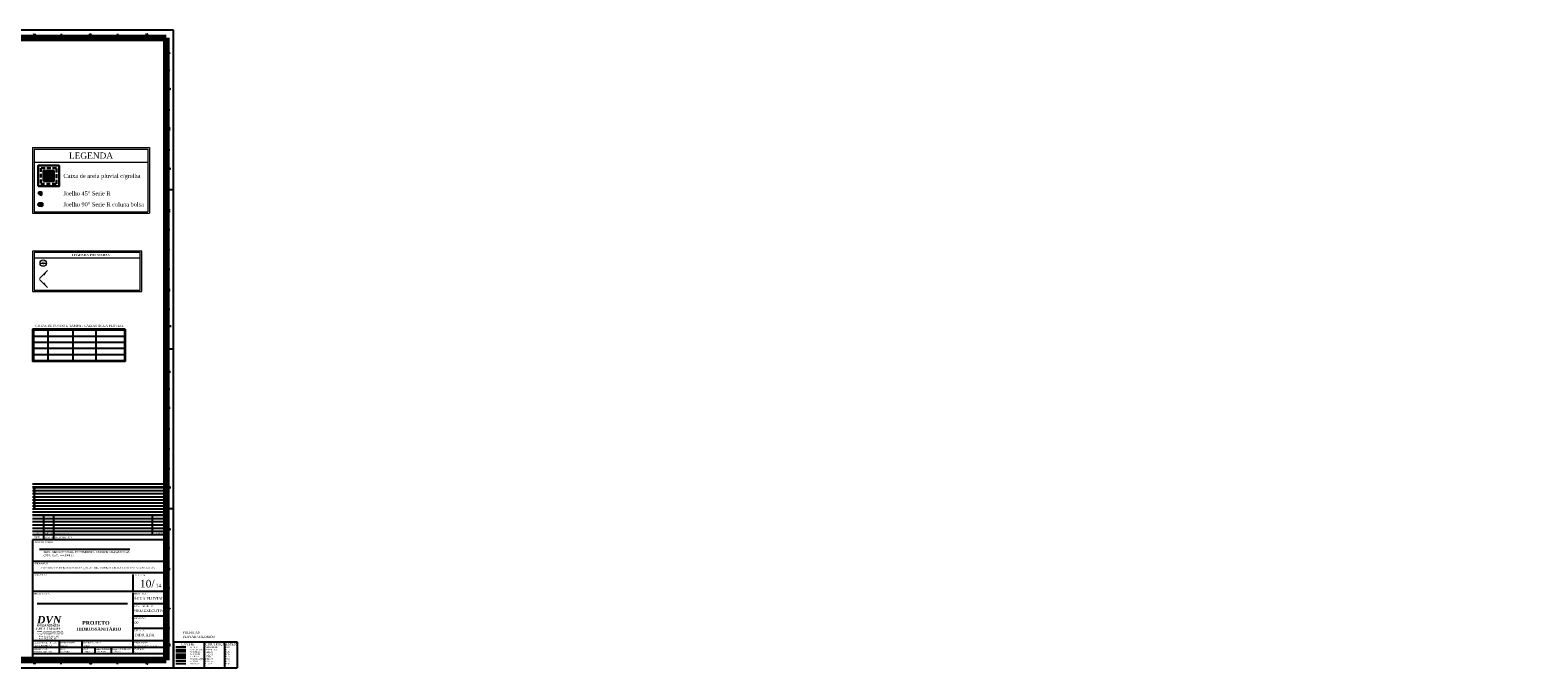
# Model space of a CAD drawing. Header units: millimetres. Extents: x 335 to 739275, y -1 to 84.
# Tile 71 of 71: x 435 to 634, y -1 to 84. Entities that reach past the tile are written whole.
import ezdxf

# ---------------------------------------------------------------- set-up
doc = ezdxf.new("R2010")
doc.units = ezdxf.units.MM
doc.header["$MEASUREMENT"] = 0
doc.linetypes.add('Dashed', pattern=[0.75, 0.5, -0.25])
for name, color, linetype in [('2', 7, 'Continuous'), ('224', 1, 'Continuous'), ('229', 3, 'Continuous'), ('250', 4, 'Continuous'), ('255', 7, 'Continuous'), ('5', 5, 'Continuous'), ('8', 3, 'Continuous'), ('Margem', 4, 'Continuous'), ('Selo', 2, 'Continuous'), ('TEXTO', 7, 'Continuous'), ('TEXTO CARIMBO', 7, 'Continuous')]:
    doc.layers.add(name, color=color, linetype=linetype)
for name, color, linetype, lineweight in [('AP-Colunas', 7, 'Continuous', 20), ('AP-Indicação coluna', 5, 'Continuous', 20), ('AP-Textos coluna', 7, 'Continuous', 20), ('DI-Níveis', 7, 'Continuous', 20), ('DI-Textos', 7, 'Continuous', 20), ('DI-Títulos', 3, 'Continuous', 30), ('Nível 1', 7, 'Continuous', 5), ('Simbolos', 4, 'Continuous', 30), ('SIMBOLOS INT', 8, 'Continuous', 5), ('Simbolos_int', 4, 'Continuous', 30), ('Textos', 7, 'Continuous', 5)]:
    doc.layers.add(name, color=color, linetype=linetype, lineweight=lineweight)
doc.styles.add('Arial', font='arial.ttf')
doc.styles.add('ROMANS', font='ROMANS')
doc.styles.add('TimesNewRoman', font='times.ttf')
doc.styles.add('TimesNewRomanN', font='timesbd.ttf')
doc.styles.add('TimesNewRomanNI', font='timesbi.ttf')

msp = doc.modelspace()

# ---------------------------------------------------------------- hatches: boundary and pattern name
at = {"layer": 'AP-Colunas', "linetype": 'Continuous'}
for points in [[(436.95, 51.35), (437.09, 51.21), (437.48, 51.88), (436.95, 51.35)], [(436.95, 50.17), (437.09, 50.31), (437.48, 49.64), (436.95, 50.17)]]:
    msp.add_hatch(color=256, dxfattribs=at).paths.add_polyline_path(points)

# ---------------------------------------------------------------- linework, layer by layer
at = {"color": 4}
for p, q in [((447.73, 44.14), (435.53, 44.14)), ((435.53, 44.14), (435.53, 39.87)), ((435.63, 44.04), (435.63, 39.97)), ((447.63, 44.04), (435.63, 44.04)), ((447.63, 44.04), (447.63, 39.97)), ((447.73, 44.14), (447.73, 39.87)), ((447.73, 39.87), (435.53, 39.87)), ((447.63, 39.97), (435.63, 39.97)), ((447.63, 39.97), (435.63, 39.97)), ((455.72, 1.27), (454.4, 1.27))]:
    msp.add_line(p, q, dxfattribs=at)
at = {"color": 7}
for p, q in [((437.54, 44.04), (437.54, 39.97)), ((440.83, 44.04), (440.83, 39.97)), ((443.85, 44.04), (443.85, 39.97)), ((447.63, 43.18), (435.63, 43.18)), ((447.63, 42.4), (435.63, 42.4)), ((447.63, 41.61), (435.63, 41.61)), ((447.63, 40.75), (435.63, 40.75)), ((447.63, 39.97), (435.63, 39.97))]:
    msp.add_line(p, q, dxfattribs=at)
at = {"linetype": 'Continuous'}
for p, q in [((435.53, 22.87), (452.82, 22.87)), ((435.53, 22.47), (452.82, 22.47)), ((435.53, 22.06), (452.82, 22.06)), ((435.53, 21.66), (452.82, 21.66)), ((435.53, 21.26), (452.82, 21.26)), ((435.53, 20.86), (452.82, 20.86)), ((435.53, 20.46), (452.82, 20.46)), ((435.53, 20.06), (452.82, 20.06)), ((435.53, 19.65), (452.82, 19.65))]:
    msp.add_line(p, q, dxfattribs=at)
at = {"color": 6}
for p, q in [((453.13, 16.35), (435.53, 16.35)), ((435.53, 16.35), (435.53, 0.49)), ((453.13, 13.53), (435.53, 13.53)), ((453.13, 12.03), (435.53, 12.03)), ((448.76, 11.82), (448.76, 9.71)), ((453.13, 9.54), (435.53, 9.54)), ((448.76, 9.36), (448.76, 3.18)), ((453.13, 7.91), (448.83, 7.91)), ((453.13, 6.29), (448.83, 6.29)), ((453.13, 4.66), (448.83, 4.66)), ((453.13, 3.04), (435.53, 3.04)), ((453.13, 2.19), (435.53, 2.19)), ((439.05, 2.95), (439.05, 2.27)), ((439.05, 2.11), (439.05, 1.43)), ((442.04, 2.95), (442.04, 2.27)), ((442.04, 2.11), (442.04, 1.43)), ((443.75, 2.11), (443.75, 1.43)), ((445.91, 2.11), (445.91, 1.43)), ((448.76, 2.95), (448.76, 2.27)), ((448.76, 2.11), (448.76, 1.43)), ((453.13, 1.34), (435.53, 1.34)), ((455.72, 0.71), (454.4, 0.71))]:
    msp.add_line(p, q, dxfattribs=at)
at = {"color": 1}
msp.add_line((455.72, 2.21), (454.4, 2.21), dxfattribs=at)
at = {"color": 2}
msp.add_line((455.72, 1.88), (454.4, 1.88), dxfattribs=at)
at = {"color": 3}
msp.add_line((455.72, 1.59), (454.4, 1.59), dxfattribs=at)
at = {"color": 5}
msp.add_line((455.72, 0.98), (454.4, 0.98), dxfattribs=at)
msp.add_line((455.72, 0.37), (454.4, 0.37))
at = {"color": 8}
msp.add_line((455.72, 0.01), (454.4, 0.01), dxfattribs=at)
for centre in [(435.75, 23.08), (435.75, 23.08), (435.75, 22.68), (435.75, 22.68), (435.75, 22.28), (435.75, 22.28), (435.75, 21.87), (435.75, 21.87), (435.75, 21.47), (435.75, 21.47), (435.75, 21.07), (435.75, 21.07), (435.75, 20.67)]:
    msp.add_circle(centre, 0.0396)
at = {"layer": '2'}
msp.add_line((435.53, 23.27), (452.82, 23.27), dxfattribs=at)
at = {"layer": '224'}
for p, q in [((453.13, 17.03), (435.53, 17.03)), ((436.99, 16.95), (436.99, 16.44)), ((438.27, 16.95), (438.27, 16.44))]:
    msp.add_line(p, q, dxfattribs=at)
at = {"layer": '255'}
msp.add_line((435.53, 23.74), (452.82, 23.74), dxfattribs=at)
at = {"layer": '5', "color": 1}
for p, q in [((453.13, 19.58), (435.53, 19.58)), ((453.13, 19.16), (435.53, 19.16)), ((453.13, 18.73), (435.53, 18.73)), ((453.13, 18.31), (435.53, 18.31)), ((436.99, 19.58), (436.99, 17.03)), ((438.27, 19.58), (438.27, 17.03)), ((451.3, 19.58), (451.3, 17.03)), ((453.13, 17.88), (435.53, 17.88)), ((453.13, 17.46), (435.53, 17.46))]:
    msp.add_line(p, q, dxfattribs=at)
at = {"layer": '8'}
msp.add_line((435.53, 23.35), (452.82, 23.35), dxfattribs=at)
at = {"layer": 'AP-Colunas', "linetype": 'Continuous'}
for p, q in [((436.42, 50.82), (437.48, 51.88)), ((436.42, 50.7), (437.48, 49.64))]:
    msp.add_line(p, q, dxfattribs=at)
at = {"layer": 'AP-Indicação coluna', "color": 5}
msp.add_line((436.51, 52.86), (437.35, 52.86), dxfattribs=at)
msp.add_circle((436.93, 52.86), 0.42, dxfattribs=at)
at = {"layer": 'DI-Níveis', "linetype": 'Continuous'}
for p, q in [((435.53, 68.1), (435.53, 59.44)), ((435.53, 68.1), (450.93, 68.1)), ((435.73, 67.9), (450.73, 67.9)), ((435.73, 67.9), (435.73, 59.64)), ((450.73, 67.9), (450.73, 59.64)), ((450.93, 68.1), (450.93, 59.44)), ((435.73, 66.18), (450.73, 66.18)), ((435.73, 59.64), (450.73, 59.64)), ((435.53, 59.44), (450.93, 59.44))]:
    msp.add_line(p, q, dxfattribs=at)
at = {"layer": 'Margem', "color": 1}
for p, q in [((454.13, 83.59), (335.33, 83.59)), ((454.13, -0.51), (454.13, 83.59)), ((439.28, 83.09), (439.28, 82.59)), ((446.71, 83.09), (446.71, 82.59)), ((453.13, 78.33), (453.63, 78.33)), ((453.13, 73.07), (453.63, 73.07)), ((453.13, 67.82), (453.63, 67.82)), ((453.13, 62.56), (454.13, 62.56)), ((453.13, 57.31), (453.63, 57.31)), ((453.13, 52.05), (453.63, 52.05)), ((453.13, 46.79), (453.63, 46.79)), ((453.13, 41.54), (454.13, 41.54)), ((453.13, 36.28), (453.63, 36.28)), ((453.13, 31.02), (453.63, 31.02)), ((453.13, 25.77), (453.63, 25.77)), ((453.13, 20.51), (454.13, 20.51)), ((453.13, 15.26), (453.63, 15.26)), ((453.13, 10), (453.63, 10)), ((453.13, 4.74), (453.63, 4.74)), ((439.28, -0.01), (439.28, 0.49)), ((446.71, -0.01), (446.71, 0.49)), ((335.33, -0.51), (454.13, -0.51))]:
    msp.add_line(p, q, dxfattribs=at)
at = {"layer": 'Margem', "lineweight": 100}
for p, q in [((337.83, 82.59), (453.13, 82.59)), ((453.13, 82.59), (453.13, 0.49)), ((453.13, 0.49), (337.83, 0.49))]:
    msp.add_line(p, q, dxfattribs=at)
at = {"layer": 'Nível 1', "color": 7, "linetype": 'Continuous'}
for p, q in [((435.53, 54.46), (435.53, 49.11)), ((449.93, 54.46), (435.53, 54.46)), ((449.73, 54.26), (435.73, 54.26)), ((435.73, 54.26), (435.73, 49.31)), ((449.73, 49.31), (449.73, 54.26)), ((449.93, 49.11), (449.93, 54.46)), ((449.73, 53.5), (435.73, 53.5)), ((435.53, 49.11), (449.93, 49.11)), ((435.73, 49.31), (449.73, 49.31))]:
    msp.add_line(p, q, dxfattribs=at)
at = {"layer": 'Selo', "color": 7}
for p, q in [((448.36, 15.09), (436.45, 15.09)), ((448.03, 7.93), (436.12, 7.93))]:
    msp.add_line(p, q, dxfattribs=at)
at = {"layer": 'Simbolos'}
for p, q in [((436.33, 62.16), (436.28, 62.11)), ((436.46, 62.21), (436.54, 62.21)), ((436.53, 61.86), (436.52, 61.86)), ((436.53, 61.86), (436.54, 61.86)), ((436.54, 62.21), (436.55, 62.23)), ((436.54, 61.86), (436.55, 61.85)), ((436.55, 62.23), (436.64, 62.23)), ((436.55, 61.85), (436.64, 61.85)), ((436.64, 62.23), (436.65, 62.24)), ((436.64, 61.85), (436.65, 61.84)), ((436.65, 62.24), (436.69, 62.24)), ((436.65, 61.84), (436.69, 61.84)), ((436.69, 62.23), (436.69, 62.24)), ((436.69, 62.22), (436.72, 62.22)), ((436.69, 61.85), (436.72, 61.85)), ((436.69, 61.85), (436.69, 61.84)), ((436.72, 61.85), (436.72, 62.22)), ((436.45, 60.76), (436.64, 60.76)), ((436.45, 60.41), (436.64, 60.41)), ((436.64, 60.76), (436.65, 60.78)), ((436.64, 60.41), (436.65, 60.4)), ((436.65, 60.78), (436.76, 60.78)), ((436.65, 60.4), (436.76, 60.4)), ((436.77, 60.79), (436.81, 60.79)), ((436.77, 60.78), (436.77, 60.79)), ((436.77, 60.4), (436.77, 60.39)), ((436.77, 60.39), (436.81, 60.39)), ((436.81, 60.78), (436.81, 60.79)), ((436.81, 60.4), (436.81, 60.39)), ((436.82, 60.78), (436.83, 60.78)), ((436.82, 60.4), (436.83, 60.4)), ((436.83, 60.78), (436.83, 60.4))]:
    msp.add_line(p, q, dxfattribs=at)
at = {"layer": 'Simbolos', "linetype": 'Continuous'}
msp.add_lwpolyline([(436.28, 62.99), (439.02, 62.99), (439.02, 65.73), (436.28, 65.73), (436.28, 62.99)], close=True, dxfattribs=at)
at = {"layer": 'Simbolos'}
msp.add_circle((436.45, 60.59), 0.174, dxfattribs=at)
for centre, radius, start, end in [((436.46, 62.04), 0.174, 90, 135), ((436.65, 62.24), 0.00342, 90, 175), ((436.64, 62.23), 0.00342, 270, 355), ((436.64, 61.85), 0.00342, 5, 90), ((436.65, 61.84), 0.00342, 185, 270), ((436.69, 62.24), 0.00342, 5, 90), ((436.69, 62.23), 0.00342, 185, 270), ((436.69, 61.85), 0.00342, 90, 175), ((436.69, 61.84), 0.00342, 270, 355), ((436.76, 60.78), 0.00342, 270, 355), ((436.76, 60.4), 0.00342, 5, 90), ((436.77, 60.79), 0.00342, 90, 175), ((436.77, 60.39), 0.00342, 185, 270), ((436.81, 60.79), 0.00342, 15, 90), ((436.82, 60.78), 0.00342, 195, 270), ((436.82, 60.4), 0.00342, 90, 165), ((436.81, 60.39), 0.00342, 270, 345)]:
    msp.add_arc(centre, radius, start, end, dxfattribs=at)
at = {"layer": 'SIMBOLOS INT'}
for p, q in [((436.64, 60.76), (436.64, 60.41)), ((436.65, 60.78), (436.65, 60.4)), ((436.76, 60.78), (436.76, 60.4)), ((436.81, 60.78), (436.81, 60.4))]:
    msp.add_line(p, q, dxfattribs=at)
at = {"layer": 'Simbolos_int', "linetype": 'Continuous'}
for p, q in [((437.21, 63.67), (437.21, 65.04)), ((437.5, 63.67), (437.5, 65.04)), ((437.78, 63.67), (437.78, 65.04)), ((438.07, 63.67), (438.07, 65.04))]:
    msp.add_line(p, q, dxfattribs=at)
at = {"layer": 'Simbolos_int'}
for p, q in [((436.52, 61.86), (436.28, 62.11)), ((436.54, 62.21), (436.54, 61.86)), ((436.55, 62.23), (436.55, 61.85)), ((436.64, 62.23), (436.64, 61.85)), ((436.69, 62.22), (436.69, 61.85))]:
    msp.add_line(p, q, dxfattribs=at)
at = {"layer": 'Simbolos_int', "linetype": 'Dashed'}
msp.add_lwpolyline([(436.62, 63.33), (438.67, 63.33), (438.67, 65.39), (436.62, 65.39), (436.62, 63.33)], close=True, dxfattribs=at)
at = {"layer": 'Simbolos_int', "linetype": 'Continuous'}
msp.add_lwpolyline([(436.96, 63.67), (438.33, 63.67), (438.33, 65.04), (436.96, 65.04), (436.96, 63.67)], close=True, dxfattribs=at)
at = {"layer": 'TEXTO', "color": 7}
for p, q in [((454.13, 2.92), (462.49, 2.92)), ((454.13, 2.92), (454.13, -0.51)), ((458.14, 2.92), (458.14, -0.51)), ((460.84, 2.92), (460.84, -0.51)), ((462.49, 2.92), (462.49, -0.51)), ((454.13, -0.51), (462.49, -0.51))]:
    msp.add_line(p, q, dxfattribs=at)

# ---------------------------------------------------------------- texts
at = {"layer": '224', "color": 7, "attachment_point": 7, "line_spacing_factor": 0.9, "style": 'TimesNewRoman'}
for s, insert, char_height, width in [('PROPRIETÁRIO', (435.7, 15.95), 0.2321, 2543.6856), ('REV.', (435.74, 16.55), 0.255, 861.5016), ('DATA', (437.12, 16.55), 0.255, 983.8024), ('DESCRICAO', (438.45, 16.55), 0.255, 2192.4226), ('SESC - SERVIÇO SOCIAL DO COMÉRCIO - UNIDADE CALDAS NOVAS', (436.98, 14.58), 0.2321, 1795.7644), ('{\\fTimes New Roman|b0|i0|c186|p18;CNPJ.: 03.671.444/0008-1}3', (436.98, 14.2), 0.2321, 1194.3485), ('ASSUNTO', (435.72, 11.64), 0.232, 1627.3676), ('ENDEREÇO', (435.7, 13.06), 0.232, 1908.1747), ('AVENIDA MINISTRO ELIAS BUFÁIÇAL, N%%d 600, BAIRRO TURISTA I, CALDAS NOVAS, GOIÁS.', (436.57, 12.49), 0.2321, 2986.0087), ('PROJETISTA', (435.72, 9.14), 0.232, 2077.3159), ('PROJETO', (448.9, 9.14), 0.232, 1589.5982), ('FASE PROJETO', (448.9, 7.5), 0.2321, 2563.3914), ('REVISÃO', (448.9, 5.92), 0.232, 1497.638), ('ESCALA', (448.9, 4.3), 0.232, 1330.139)]:
    msp.add_mtext(s, dxfattribs=dict(at, insert=insert, char_height=char_height, width=width))
at = {"layer": '229', "color": 7, "attachment_point": 7, "line_spacing_factor": 0.9, "style": 'TimesNewRoman'}
for s, insert, char_height, width in [('ÁGUA PLUVIAL', (448.86, 8.46), 0.35, 3260.3263), ('PROJ.EXECUTIVO', (448.8, 6.85), 0.348, 4262.036), ('INDICADA', (448.96, 3.66), 0.348, 2337.3225)]:
    msp.add_mtext(s, dxfattribs=dict(at, insert=insert, char_height=char_height, width=width))
at = {"layer": '250', "color": 7, "insert": (448.95, 5.27), "char_height": 0.348, "width": 543.7852, "attachment_point": 7, "line_spacing_factor": 0.9, "style": 'TimesNewRoman'}
msp.add_mtext('00', dxfattribs=at)
at = {"layer": '5', "color": 7, "attachment_point": 7, "line_spacing_factor": 0.9, "style": 'TimesNewRoman'}
for s, insert, char_height, width in [('00', (436.11, 17.17), 0.152, 231.7773), ('13/06/2016', (437.06, 17.17), 0.152, 2085.9958), ('EMISSÃO INICIAL', (438.43, 17.13), 0.1516, 1738.3298), ('THIAGO', (451.79, 17.15), 0.152, 671.9509), ('PROJETO CAD', (435.74, 1.85), 0.1702, 1710.1787), ('RESPONSAVEL PROJETO', (435.76, 2.73), 0.1702, 2994.5722), ('DVN ENGENHARIA', (435.76, 2.32), 0.1702, 2165.288), ('BLOCO', (439.13, 1.86), 0.17, 841.0138), ('COORDENADOR', (439.18, 2.71), 0.1702, 1922.4849), ('THIAGO', (439.18, 2.3), 0.17, 775.3279), ('DATA', (442.12, 1.86), 0.17, 641.6103), ('SUPERVISÃO GERAL', (442.18, 2.71), 0.1702, 2446.7989), ('DIOGO', (442.17, 2.32), 0.17, 775.3279), ('ÁREA TERRENO', (443.83, 1.86), 0.17, 641.6103), ('ÁREA CONSTRUÍDA', (445.99, 1.86), 0.17, 641.6103), ('GERENCIADOR', (448.84, 2.71), 0.1702, 1789.9402), ('DIM FOLHA', (448.85, 1.83), 0.17, 1309.0257), ('DVN ENGENHARIA LTDA', (448.87, 2.3), 0.1702, 2846.779), ('THIAGO - 8504-4180', (435.74, 1.52), 0.17, 2138.3099), ('COZINHA', (439.25, 1.52), 0.17, 2137.1369), ('13/06/2016', (442.24, 1.52), 0.17, 1203.4591), ('253.343,44m²', (443.95, 1.52), 0.17, 1203.4591), ('1.589,52m²', (446.11, 1.52), 0.17, 1203.4591), ('A0', (448.91, 1.51), 0.17, 294.4135)]:
    msp.add_mtext(s, dxfattribs=dict(at, insert=insert, char_height=char_height, width=width))
at = {"layer": 'AP-Textos coluna', "char_height": 0.188, "attachment_point": 8, "line_spacing_factor": 0.798, "style": 'TimesNewRomanN'}
for s, insert, width in [('AP', (436.93, 52.91), 123.1774), ('ø', (436.93, 52.65), 57.8355)]:
    msp.add_mtext(s, dxfattribs=dict(at, insert=insert, width=width))
at = {"layer": 'DI-Textos', "char_height": 0.544, "attachment_point": 7, "line_spacing_factor": 0.798, "style": 'TimesNewRoman'}
for s, insert, width in [('Caixa de areia pluvial c/grelha', (439.6, 63.91), 18.2561), ('Joelho 45%%d Serie R', (439.6, 61.77), 11.0542), ('Joelho 90%%d Serie R coluna bolsa', (439.6, 60.32), 18.9479)]:
    msp.add_mtext(s, dxfattribs=dict(at, insert=insert, width=width))
at = {"layer": 'DI-Títulos', "insert": (443.23, 66.63), "char_height": 0.816, "width": 10.6693, "attachment_point": 8, "line_spacing_factor": 0.798, "style": 'TimesNewRoman'}
msp.add_mtext('LEGENDA', dxfattribs=at)
at = {"layer": 'Margem', "color": 1, "char_height": 0.25, "attachment_point": 8, "line_spacing_factor": 0.798, "style": 'ROMANS'}
for s, insert, width in [('14', (435.75, 82.85), 1.4791), ('15', (443.11, 82.85), 1.4791), ('16', (450.56, 82.85), 1.4791), ('A', (453.55, 80.46), 0.8887), ('B', (453.61, 75.7), 0.8887), ('C', (453.6, 70.44), 0.9601), ('D', (453.59, 65.19), 0.9601), ('E', (453.58, 59.68), 0.8887), ('F', (453.55, 54.43), 0.8109), ('G', (453.56, 49.17), 1.0315), ('H', (453.62, 44.41), 0.9601), ('I', (453.62, 38.41), 0.3698), ('J', (453.56, 33.65), 0.6682), ('L', (453.55, 28.39), 0.7395), ('M', (453.6, 23.14), 1.1093), ('N', (453.6, 17.63), 0.9601), ('O', (453.56, 12.38), 1.0315), ('P', (453.57, 7.12), 0.8887), ('Q', (453.6, 2.36), 1.0315), ('14', (435.75, -0.03), 1.4791), ('15', (443.11, -0.03), 1.4791), ('16', (450.56, -0.03), 1.4791)]:
    msp.add_mtext(s, dxfattribs=dict(at, insert=insert, width=width))
at = {"layer": 'Selo', "color": 7, "insert": (448.9, 11.62), "char_height": 0.2, "width": 1417.7202, "attachment_point": 7, "line_spacing_factor": 0.798, "style": 'TimesNewRoman'}
msp.add_mtext('FOLHA No.', dxfattribs=at)
at = {"layer": 'Selo', "color": 5, "attachment_point": 8, "line_spacing_factor": 0.798, "style": 'TimesNewRoman'}
for s, insert, char_height, width in [('10/', (450.65, 10.08), 1, 2197.5836), ('14', (452.13, 10.1), 0.5, 1649.3601)]:
    msp.add_mtext(s, dxfattribs=dict(at, insert=insert, char_height=char_height, width=width))
at = {"layer": 'Simbolos', "insert": (437.14, 64.18), "char_height": 0.35, "width": 2.0575, "attachment_point": 7, "line_spacing_factor": 0.798, "style": 'Arial'}
msp.add_mtext('CAG', dxfattribs=at)
at = {"layer": 'TEXTO CARIMBO', "color": 7, "attachment_point": 7, "line_spacing_factor": 0.9, "style": 'TimesNewRoman'}
for s, insert, char_height, width in [('www.dvnengenharia.com.br', (436.13, 4.12), 0.2, 3191.2389), ('dvn@dvnengenharia.com.br', (436.13, 3.82), 0.2, 3195.3442), ('FOLHA A0', (455.33, 4), 0.3, 128.1604), ('fone: (62) 3251-9342', (436.36, 3.48), 0.2, 2407.1137), ('fone: (62) 3092-4517', (436.36, 3.19), 0.2, 2407.1137), ('LAYERs', (455.15, 2.46), 0.3, 99.2755), ('PLOTAR COLORIDO', (455.33, 3.43), 0.3, 248.1237), ('01 RED', (456.29, 2.1), 0.2, 58.5293), ('02 YELLOW', (456.29, 1.78), 0.2, 98.1923), ('VERMELHO', (458.31, 2.12), 0.2, 99.8595), ('AMARELO', (458.31, 1.78), 0.2, 88.8908), ('COR TRAÇO', (458.31, 2.37), 0.3, 151.9709), ('0.25', (460.98, 2.1), 0.2, 31.59), ('0.15', (460.98, 1.78), 0.2, 31.59), ('ESPESS.', (460.98, 2.46), 0.3, 98.4948), ('03 GREEN ', (456.29, 1.5), 0.2, 86.9603), ('04 CYAN   ', (456.29, 1.2), 0.2, 86.9603), ('05 BLUE  ', (456.29, 0.9), 0.2, 78.4485), ('06 MAGENTA', (456.29, 0.58), 0.2, 112.4078), ('07 WHITE  ', (456.29, 0.25), 0.2, 89.154), ('08 GRAY', (456.29, -0.07), 0.2, 73.5345), ('VERDE', (458.31, 1.46), 0.2, 59.9333), ('AZUL', (458.31, 0.85), 0.2, 47.9115), ('CIANO', (458.31, 1.15), 0.2, 56.9498), ('CINZA', (458.31, -0.07), 0.2, 54.9315), ('PRETO', (458.31, 0.58), 0.2, 56.9498), ('PRETO', (458.31, 0.25), 0.2, 56.9498), ('0.35', (460.98, 1.5), 0.2, 31.59), ('0.45', (460.98, 1.2), 0.2, 31.59), ('0.25', (460.98, 0.9), 0.2, 31.59), ('0.60', (460.98, 0.58), 0.2, 31.59), ('0.10', (460.98, 0.25), 0.2, 31.59), ('0.40', (460.98, -0.07), 0.2, 31.59)]:
    msp.add_mtext(s, dxfattribs=dict(at, insert=insert, char_height=char_height, width=width))
at = {"layer": 'TEXTO CARIMBO', "color": 5, "attachment_point": 7, "line_spacing_factor": 0.9, "style": 'TimesNewRomanN'}
for s, insert, char_height, width in [('HIDROSSANITÁRIO', (441.33, 4.4), 0.4, 3464.4609), ('PROJETO', (442.07, 5.16), 0.5, 7750.3913)]:
    msp.add_mtext(s, dxfattribs=dict(at, insert=insert, char_height=char_height, width=width))
at = {"layer": 'Textos', "char_height": 0.3, "line_spacing_factor": 0.9}
for s, insert, width, attachment_point, style in [('LEGENDA PRUMADAS', (440.68, 53.78), 1484.8, 7, 'TimesNewRomanN'), ('COTAS DE FUNDO E TAMPA - CAIXAS ÁGUA PLUVIAL', (435.9, 44.45), 67.8139, 7, 'TimesNewRoman'), ('CREA-11432/RF', (437.63, 4.5), 3029.6047, 8, 'TimesNewRomanNI')]:
    msp.add_mtext(s, dxfattribs=dict(at, insert=insert, width=width, attachment_point=attachment_point, style=style))
at = {"layer": 'Textos', "color": 3, "attachment_point": 8, "line_spacing_factor": 0.9, "style": 'TimesNewRomanNI'}
for s, insert, char_height, width in [('DVN', (437.72, 5.32), 1, 3466.8589), ('ENGENHARIA', (437.63, 4.91), 0.3, 2834.8148)]:
    msp.add_mtext(s, dxfattribs=dict(at, insert=insert, char_height=char_height, width=width))

doc.saveas('drawing.dxf')
